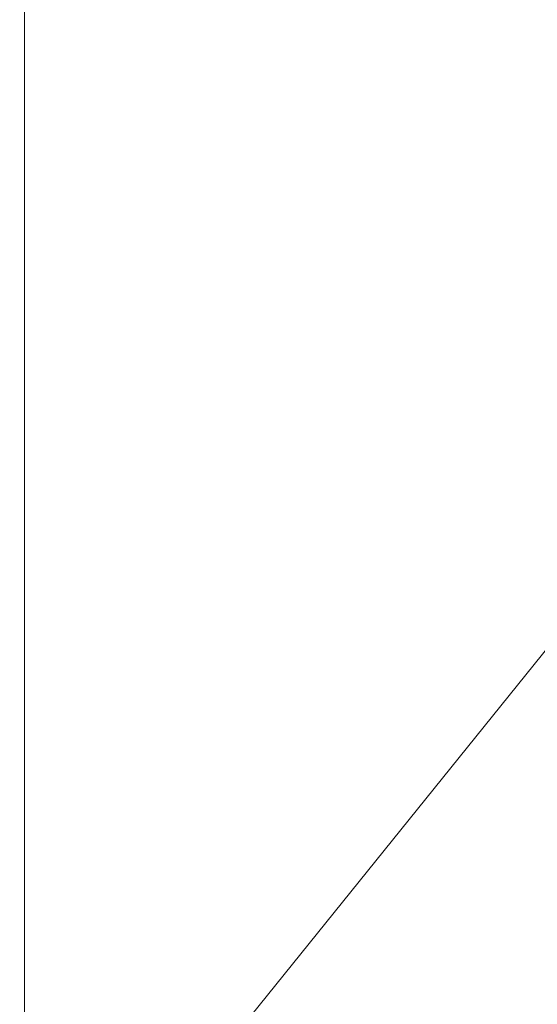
# Model space of a CAD drawing. Header units: inches. Extents: x 24 to 421, y 8 to 260.
# Tile 39 of 56: x 393.73 to 400.34, y 111.71 to 124.3. Entities that reach past the tile are written whole.
import ezdxf

# ---------------------------------------------------------------- set-up
doc = ezdxf.new("R2010")
doc.units = ezdxf.units.IN
doc.header["$LTSCALE"] = 26
doc.header["$MEASUREMENT"] = 0
doc.layers.get('0').update_dxf_attribs({"lineweight": 0})
doc.layers.add('Symbol (ANSI)', color=7, linetype='Continuous', lineweight=5)
doc.layers.add('Visible Narrow (ANSI)', color=7, linetype='Continuous', lineweight=5)
doc.styles.add('ROMANS', font='tahoma.ttf')
doc.dimstyles.new('Default (ANSI)$7', dxfattribs={"dimscale": 26, "dimtxt": 0.07, "dimasz": 0.098425, "dimexe": 0.125, "dimexo": 0.0625, "dimgap": 0.031496, "dimtad": 0, "dimtih": 1, "dimtoh": 1, "dimrnd": 1e-08, "dimzin": 0, "dimdsep": 46, "dimtxsty": 'ROMANS', "dimblk": 'Filled-1', "dimcen": 0.09, "dimdle": 0.393701, "dimclrd": 256, "dimclre": 256, "dimclrt": 256, "dimadec": 0, "dimazin": 0, "dimtfac": 0.928571, "dimtofl": 0, "dimtmove": 0, "dimatfit": 3, "dimfxl": 1, "dimtolj": 1, "dimtzin": 0, "dimlwd": -1, "dimlwe": -1, "dimarcsym": 0})

# ---------------------------------------------------------------- blocks, each defined once
blk = doc.blocks.new('Filled-1')
at = {"color": 0}
for p, q in [((0, 0), (-1, 0.1786)), ((-1, 0.1786), (-1, -0.1786)), ((-1, 0), (0, 0)), ((-1, -0.1786), (0, 0))]:
    blk.add_line(p, q, dxfattribs=at)
at = {"color": 0, "flags": 128}
blk.add_lwpolyline([(-1, -0.1786), (0, 0), (-1, 0.1786), (-1, -0.1786)], dxfattribs=at)
at = {"color": 0}
blk.add_solid([(-1, -0.1786), (0, 0), (-1, 0.1786), (-1, -0.1786)], dxfattribs=at)

msp = doc.modelspace()

# ---------------------------------------------------------------- linework, layer by layer
at = {"layer": 'Visible Narrow (ANSI)'}
msp.add_line((393.789, 158.963), (393.789, 101.88), dxfattribs=at)

# ---------------------------------------------------------------- leaders
at = {"layer": 'Symbol (ANSI)', "annotation_type": 0, "has_hookline": 1, "hookline_direction": 1, "text_width": 19.111}
msp.add_leader([(404.824, 121.676), (389.825, 103.063), (387.266, 103.063)], dimstyle='Default (ANSI)$7', override={"dimtad": 0}, dxfattribs=at)

doc.saveas('drawing.dxf')
